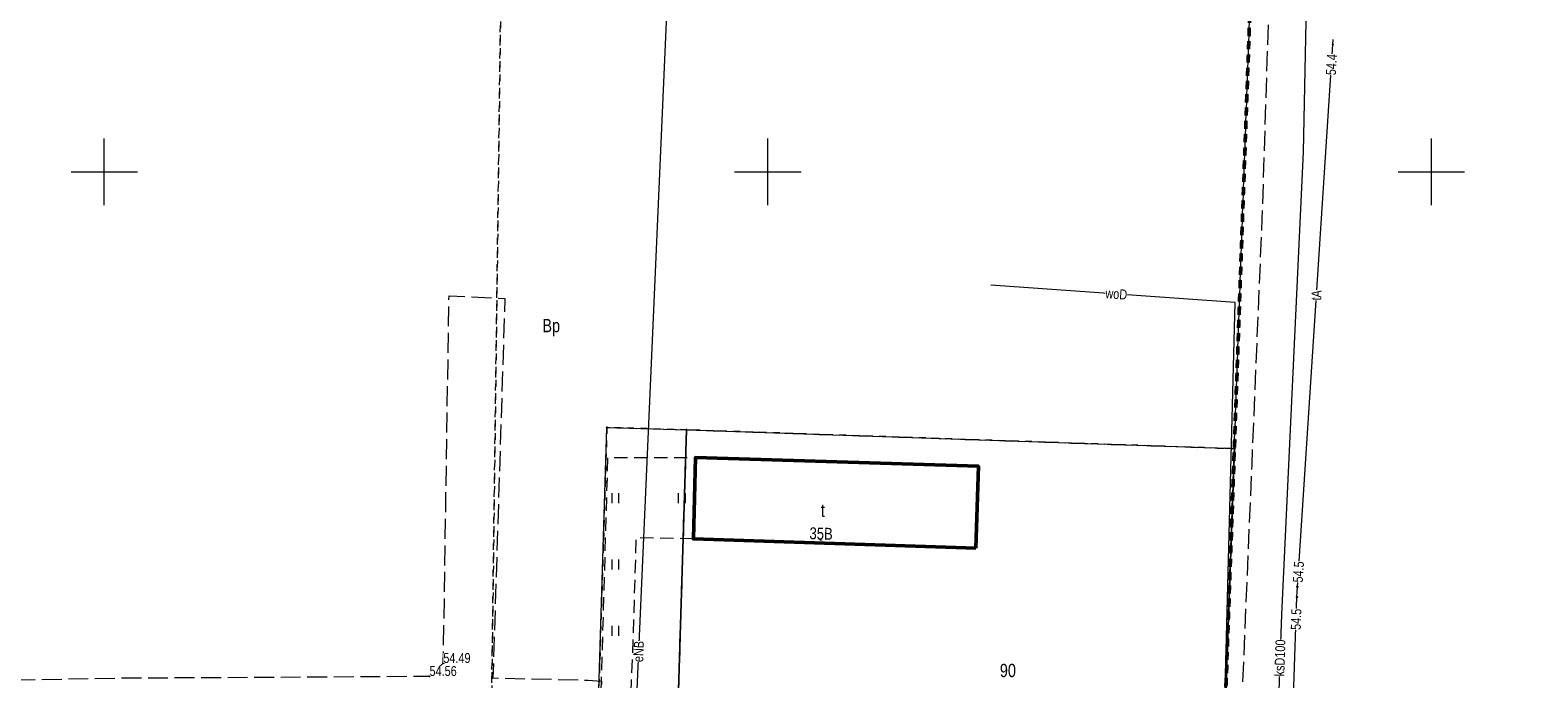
# Model space of a CAD drawing. Header units: metres. Extents: x 5504996 to 5514259, y 5943254 to 5951281.
# Tile 253 of 256: x 5509644 to 5509758, y 5948112 to 5948161. Entities that reach past the tile are written whole.
import ezdxf

# ---------------------------------------------------------------- set-up
doc = ezdxf.new("R2010")
doc.units = ezdxf.units.M
for name, pattern in [('L_0_02', [0]), ('L_0_03', [1, 0.5, -0.5]), ('L_0_04', [1.5, 1, -0.5]), ('L_0_06', [2, 1.5, -0.5])]:
    doc.linetypes.add(name, pattern=pattern)
doc.layers.get('0').update_dxf_attribs({"linetype": 'CONTINUOUS', "lineweight": 18, "true_color": 0x000000})
for name, color, linetype, lineweight, true_color in [('EGB_AdresNieruchomosci', 7, 'CONTINUOUS', 18, 0x000000), ('EGB_Budynek', 7, 'CONTINUOUS', 50, 0x0a0909), ('EGB_DzialkaEwidencyjna', 7, 'L_0_02', 18, 0x000000), ('EGB_KonturUzytkuGruntowego', 7, 'L_0_03', 18, 0x008000), ('EGB_PunktGraniczny', 7, 'CONTINUOUS', 18, 0x0a0909), ('GES_PrzewodElektroenergetyczny', 1, 'CONTINUOUS', 18, 0xff0000), ('GES_PrzewodKanalizacyjny', 7, 'CONTINUOUS', 18, 0x803300), ('GES_PrzewodKanalizacyjny-Projektowany', 7, 'CONTINUOUS', 18, 0x803300), ('GES_PrzewodTelekomunikacyjny', 7, 'CONTINUOUS', 18, 0xff9100), ('GES_PrzewodWodociagowy', 5, 'CONTINUOUS', 18, 0x0000ff), ('GES_Rzedna', 7, 'CONTINUOUS', 18, 0x000000), ('KR_ObiektKarto', 7, 'CONTINUOUS', 18, 0x000000), ('krzyże', 7, 'CONTINUOUS', 18, 0x000000), ('OT_Komunikacja', 7, 'CONTINUOUS', 18, 0x000000), ('OT_Rzedna', 7, 'CONTINUOUS', 18, 0x000000), ('OT_ZagospodarowanieTerenu', 7, 'CONTINUOUS', 18, 0x000000)]:
    doc.layers.add(name, color=color, linetype=linetype, lineweight=lineweight, true_color=true_color)
doc.layers.add('EGB_ObrebEwidencyjny', color=1, linetype='CONTINUOUS', lineweight=18)
doc.styles.get("Standard").update_dxf_attribs({"font": 'simplex.shx'})

# ---------------------------------------------------------------- blocks, each defined once
blk = doc.blocks.new('L_0_02_2')
at = {"color": 0}
blk.add_point((0, 0), dxfattribs=at)
blk = doc.blocks.new('L_0_02_1')
at = {"color": 0}
blk.add_point((0, 0), dxfattribs=at)
blk = doc.blocks.new('OTZT_S')
at = {"color": 0, "linetype": 'Continuous', "lineweight": 18, "flags": 128}
for points in [[(-0.5, -0.75), (-0.5, 0.75)], [(0.5, 0.75), (0.5, -0.75)]]:
    blk.add_lwpolyline(points, dxfattribs=at)
blk = doc.blocks.new('EGB_ADRES')
at = {"linetype": 'Continuous', "lineweight": 13}
blk.add_hatch(color=0, dxfattribs=at).paths.add_polyline_path([(0, -0.09, 1), (0, 0.09, 1)])
at = {"color": 0, "linetype": 'Continuous', "lineweight": 13}
blk.add_circle((0, 0), 0.0906, dxfattribs=at)
blk = doc.blocks.new('EGPG_N')
at = {"linetype": 'Continuous', "lineweight": 13}
blk.add_hatch(color=0, dxfattribs=at).paths.add_polyline_path([(0, -0.1, 1), (0, 0.1, 1)])
at = {"color": 0, "linetype": 'Continuous', "lineweight": 13}
blk.add_circle((0, 0), 0.1, dxfattribs=at)
blk = doc.blocks.new('SUPS01_07')
at = {"linetype": 'Continuous', "lineweight": 13}
blk.add_hatch(color=0, dxfattribs=at).paths.add_polyline_path([(0, -0.09, 1), (0, 0.09, 1)])
at = {"color": 0, "linetype": 'Continuous', "lineweight": 13}
blk.add_circle((0, 0), 0.0906, dxfattribs=at)
blk = doc.blocks.new('OTRS')
at = {"linetype": 'Continuous', "lineweight": 13}
blk.add_hatch(color=0, dxfattribs=at).paths.add_polyline_path([(0, -0.09, 1), (0, 0.09, 1)])
at = {"color": 0, "linetype": 'Continuous', "lineweight": 13}
blk.add_circle((0, 0), 0.0906, dxfattribs=at)

msp = doc.modelspace()

# ---------------------------------------------------------------- linework, layer by layer
at = {"layer": 'EGB_Budynek', "linetype": 'Continuous', "lineweight": 50, "flags": 128}
msp.add_lwpolyline([(5509715.68, 5948121.67), (5509694.39, 5948122.36), (5509694.54, 5948128.49), (5509715.87, 5948127.83)], close=True, dxfattribs=at)
at = {"layer": 'EGB_DzialkaEwidencyjna', "linetype": 'CONTINUOUS', "lineweight": 18}
for p, q in [((5509687.18, 5948108.13), (5509687.88, 5948130.75)), ((5509687.88, 5948130.75), (5509693.87, 5948130.58)), ((5509693.87, 5948130.58), (5509691.42, 5948050.47)), ((5509691.42, 5948050.47), (5509693.87, 5948130.58)), ((5509693.87, 5948130.58), (5509735.15, 5948129.16)), ((5509735.15, 5948129.16), (5509734.37, 5948107.05))]:
    msp.add_line(p, q, dxfattribs=at)
at = {"layer": 'EGB_KonturUzytkuGruntowego', "color": 96, "linetype": 'L_0_03', "lineweight": 18, "true_color": 0x008000, "flags": 128}
for points in [[(5509739.82, 5948259.81), (5509738.4, 5948220.13), (5509737.71, 5948200.86), (5509737.47, 5948194.02), (5509737.37, 5948191.21), (5509735.84, 5948148.67), (5509735.15, 5948129.16), (5509693.87, 5948130.58), (5509687.88, 5948130.75), (5509687.18, 5948108.13), (5509679.16, 5948108.21), (5509679.86, 5948161.7), (5509679.95, 5948168.88), (5509680.86, 5948177.44), (5509689.31, 5948177.59), (5509690.02, 5948200.95), (5509698.22, 5948200.46), (5509698.4, 5948208.96), (5509690.27, 5948208.96), (5509691.11, 5948236.53), (5509740.11, 5948267.66)], [(5509690.27, 5948208.96), (5509690.02, 5948200.95), (5509689.31, 5948177.59), (5509680.86, 5948177.44), (5509679.95, 5948168.88), (5509679.86, 5948161.7), (5509679.16, 5948108.21), (5509687.18, 5948108.13), (5509686.51, 5948085.74), (5509685.44, 5948050.68), (5509657.27, 5948051.56), (5509620.93, 5948052.71), (5509576.68, 5948054.11), (5509564.76, 5948054.47), (5509564.94, 5948066.7), (5509565, 5948072.63), (5509568.37, 5948088.73), (5509565.03, 5948098.56), (5509561.11, 5948138.49), (5509574.04, 5948143.7), (5509595.33, 5948154.28), (5509603.19, 5948159.25), (5509604.92, 5948160.34), (5509658.49, 5948202.69), (5509691.11, 5948236.53)], [(5509765.2, 5948146.67), (5509763.31, 5948105.65), (5509761.39, 5948064.1), (5509749.75, 5948064.49), (5509732.87, 5948065.05), (5509734.37, 5948107.05), (5509735.15, 5948129.16), (5509735.84, 5948148.67), (5509737.37, 5948191.21), (5509767.15, 5948189.04)], [(5508597.61, 5947935.71), (5508597.55, 5947948.08), (5508602.03, 5947948.57), (5508602.08, 5947938.57), (5508604.73, 5947935.22), (5508654.68, 5947930.72), (5508698.68, 5947913.97), (5508722.9, 5947910.73), (5508793.21, 5947901.31), (5508795.94, 5947900.95), (5508803.63, 5947898.73), (5508825.53, 5947892.4), (5508866.02, 5947880.71), (5508876.03, 5947875.03), (5508893.77, 5947864.92), (5508898.52, 5947862.44), (5508925.01, 5947848.54), (5509014.84, 5947797.21), (5509042.07, 5947783.91), (5509084.08, 5947766.9), (5509103.75, 5947760.77), (5509054.51, 5947853.99), (5509038.61, 5947912.51), (5509021.12, 5947991.85), (5509022.24, 5948044.37), (5509025.94, 5948069.25), (5509046.98, 5948067.88), (5509050.67, 5948067.68), (5509073.59, 5948066.93), (5509096.54, 5948066.05), (5509127.04, 5948065.27), (5509132.98, 5948065.08), (5509152.99, 5948064.9), (5509173.03, 5948064.56), (5509193, 5948064.29), (5509198.42, 5948063.71), (5509199.18, 5948063.69), (5509220.64, 5948063.25), (5509225.45, 5948063.15), (5509245.01, 5948062.75), (5509257.97, 5948062.5), (5509294.98, 5948061.8), (5509319.32, 5948060.99), (5509356.99, 5948060.25), (5509421.92, 5948058.97), (5509435.89, 5948058.53), (5509466.74, 5948057.56), (5509490.66, 5948056.81), (5509504.11, 5948056.38), (5509557.63, 5948054.7), (5509564.76, 5948054.47), (5509576.68, 5948054.11), (5509620.93, 5948052.71), (5509657.27, 5948051.56), (5509685.44, 5948050.68), (5509686.51, 5948085.74), (5509687.18, 5948108.13), (5509687.88, 5948130.75), (5509693.87, 5948130.58), (5509691.42, 5948050.47), (5509732.28, 5948049.13), (5509730.85, 5948021.07), (5509696.68, 5948022.39), (5509594.76, 5948026.15), (5509499.66, 5948029.64), (5509499.56, 5947905.29), (5509504.5, 5947899.94), (5509587.6, 5947896.1), (5509585.59, 5947864.33), (5509575.37, 5947864.59), (5509576.64, 5947886.08), (5509498.13, 5947890.31), (5509488.23, 5947890.75), (5509488.48, 5947913.74), (5509489.33, 5947995.12), (5509489.7, 5948030.11), (5509479.3, 5948030.34), (5509467.32, 5948030.6), (5509455.22, 5948030.86), (5509385.84, 5948032.34), (5509377.95, 5948032.51), (5509350.87, 5948033.35), (5509349.2, 5947959.13), (5509337.71, 5947959.76), (5509334.66, 5947888.98), (5509297.54, 5947892), (5509292.75, 5947892.4), (5509255.93, 5947895.18), (5509255.67, 5947887.03), (5509254.71, 5947863.82), (5509252.12, 5947789.29), (5509251.67, 5947776.84), (5509251.54, 5947772.88), (5509250.57, 5947745.43), (5509238.85, 5947743.15), (5509239.95, 5947776.32), (5509240.47, 5947791.94), (5509242.64, 5947857.18), (5509213.31, 5947858.09), (5509181.75, 5947859.21), (5509155.43, 5947860.14), (5509148.09, 5947860.4), (5509148.58, 5947872.41), (5509156.2, 5947872.11), (5509168.78, 5947871.69), (5509209.59, 5947870.27), (5509209.84, 5947882.42), (5509210.41, 5947910.65), (5509217.55, 5947910.12), (5509243.89, 5947908.17), (5509243.99, 5947933.37), (5509244.04, 5947945.4), (5509250.22, 5947945.91), (5509269.02, 5947947.43), (5509311.05, 5947971.5), (5509322.9, 5947982.43), (5509336.22, 5948001.66), (5509336.53, 5948033.79), (5509270.72, 5948035.85), (5509259.72, 5948036.18), (5509245.23, 5948036.63), (5509142.07, 5948038.95), (5509087.26, 5948041.33), (5509083.23, 5948041.5), (5509032.28, 5948043.7), (5509031.65, 5948022.04), (5509030.76, 5947991.55), (5509032.54, 5947991.59), (5509038.33, 5947964.49), (5509049.46, 5947912.36), (5509075.97, 5947836.54), (5509081.53, 5947820.99), (5509109.59, 5947773.36), (5509138.95, 5947723.71), (5509132.11, 5947722.74), (5509126.18, 5947721.9), (5509120.95, 5947731.74), (5509108.73, 5947755.83), (5509105.61, 5947756.69), (5509100.47, 5947758.09), (5509081.88, 5947763.18), (5509040.48, 5947779.48), (5509013.58, 5947792.7), (5508975.08, 5947814.8), (5508923.74, 5947844.25), (5508885.92, 5947864.82), (5508863.7, 5947877.03), (5508833.74, 5947885.83), (5508795.87, 5947896.95), (5508793.76, 5947897.24), (5508724.56, 5947906.47), (5508697.07, 5947910.13), (5508654.28, 5947926.6), (5508597.44, 5947931.57)], [(5509734.37, 5948107.05), (5509732.87, 5948065.05), (5509732.28, 5948049.13), (5509691.42, 5948050.47), (5509693.87, 5948130.58), (5509735.15, 5948129.16)]]:
    msp.add_lwpolyline(points, close=True, dxfattribs=at)
at = {"layer": 'EGB_ObrebEwidencyjny', "linetype": 'L_0_03', "lineweight": 50, "flags": 128}
for points in [[(5510651.92, 5947888.67), (5510641.81, 5947869.27), (5510603.43, 5947887.25), (5510561.33, 5947903.94), (5510537.05, 5947912.21), (5510525.69, 5947916.08), (5510491.32, 5947924.47), (5510442.65, 5947936.34), (5510426.97, 5947939.54), (5510331.39, 5947959.06), (5510260, 5947973.64), (5510244.78, 5947966.52), (5510231.77, 5947969.1), (5510207.71, 5947984.17), (5510143.49, 5947996.95), (5510139.54, 5947997.74), (5510055.63, 5948014.44), (5510028.32, 5948016.99), (5510006.39, 5948019.04), (5510004.09, 5948019.26), (5509903.1, 5948019.93), (5509895.53, 5948019.98), (5509730.85, 5948021.07), (5509732.28, 5948049.13), (5509732.87, 5948065.05), (5509734.37, 5948107.05), (5509735.15, 5948129.16), (5509735.84, 5948148.67), (5509737.37, 5948191.21), (5509737.47, 5948194.02), (5509737.71, 5948200.86), (5509738.4, 5948220.13), (5509739.82, 5948259.81), (5509740.11, 5948267.66), (5509742.18, 5948325.76), (5509731.61, 5948340.58), (5509729.28, 5948343.84), (5509726.43, 5948347.85), (5509650.27, 5948454.66), (5509648.08, 5948458.49), (5509647.88, 5948458.81), (5509647.04, 5948460.29), (5509601.5, 5948539.94), (5509601.01, 5948540.79), (5509586.45, 5948566.25), (5509583.63, 5948570.87), (5509595.11, 5948580.59), (5509600.19, 5948586.01), (5509635.42, 5948623.61), (5509624.36, 5948696.98), (5509620.65, 5948721.56), (5509619.6, 5948728.48), (5509612.25, 5948777.22), (5509594.31, 5948896.1), (5509588.57, 5948899.17), (5509527.92, 5948931.61), (5509508, 5948942.26), (5509451.38, 5948972.54), (5509406.52, 5948996.52), (5509399.76, 5948998.07), (5509384.04, 5949001.67), (5509241.99, 5949034.2), (5509095.44, 5949067.75), (5509047.81, 5949075.33), (5508903.73, 5949040.81), (5508896.37, 5949039.05), (5508873.79, 5949036.52), (5508746.2, 5949022.23), (5508728.81, 5949020.28), (5508693.43, 5949028.12), (5508659.63, 5949035.6), (5508625.88, 5949043.07), (5508613.23, 5949046.18), (5508476.66, 5949076.13), (5508469.17, 5949079.73), (5508473.95, 5949116.83), (5508475.17, 5949125.69), (5508480.46, 5949165.27), (5508488.26, 5949226.06), (5508496.81, 5949297.04), (5508501.18, 5949366.21), (5508507.77, 5949441.09), (5508508.2, 5949446.02), (5508513.91, 5949498.59), (5508515.62, 5949513.53), (5508538.65, 5949537.35), (5508531.01, 5949566.96), (5508545.31, 5949569.73), (5508532.43, 5949599.87), (5508565.57, 5949692.72), (5508578.42, 5949687), (5508583.15, 5949691.85), (5508578.88, 5949709.07), (5508605.28, 5949772.26), (5508638.76, 5949824.74), (5508652.3, 5949841.04), (5508677.55, 5949871.41), (5508707.43, 5949901.02), (5508707.77, 5949906.8), (5508740.53, 5949931.7), (5508756.65, 5949946.4), (5508760.09, 5949949.55), (5508798.4, 5949984.51), (5508869.09, 5950049.78), (5508919.61, 5950095.1), (5509016.88, 5950061.5), (5509080.34, 5950031.54), (5509146.97, 5949989.76), (5509260.59, 5949894.81), (5509417.93, 5949762.54), (5509496.11, 5949681.75), (5509632.57, 5949538.13), (5509769.34, 5949385.07), (5509837.56, 5949312.5), (5509882, 5949274.76), (5509986.81, 5949215.52), (5510029.04, 5949194.08), (5510041.58, 5949190.7), (5510047.96, 5949187.95), (5510059.43, 5949184.31), (5510031.05, 5949067.71), (5510030.01, 5949006.21), (5510030.92, 5949000.28), (5510032.97, 5948987.83), (5510044.46, 5948921.94), (5510045.73, 5948916.11), (5510060.8, 5948853.33), (5510120.4, 5948606.81), (5510455.09, 5948743.13), (5510458.8, 5948727.31), (5510470.65, 5948676.77), (5510482.5, 5948626.24), (5510484.33, 5948618.45), (5510491.23, 5948589.03), (5510497.71, 5948561.38), (5510504.24, 5948533.53), (5510510.82, 5948505.47), (5510517.45, 5948477.19), (5510524.13, 5948448.72), (5510532.14, 5948414.58), (5510538.16, 5948388.91), (5510544.17, 5948363.26), (5510550.17, 5948337.67), (5510557.27, 5948307.42), (5510564.28, 5948277.51), (5510568.44, 5948259.77), (5510569.58, 5948254.91), (5510571.3, 5948247.58), (5510578.33, 5948217.62), (5510585.36, 5948187.65), (5510592.39, 5948157.66), (5510599.71, 5948126.49), (5510601.99, 5948116.75), (5510668.52, 5948126.66), (5510672.61, 5948127.26), (5510690.51, 5948129.93)], [(5509740.11, 5948267.66), (5509739.82, 5948259.81), (5509738.4, 5948220.13), (5509737.71, 5948200.86), (5509737.47, 5948194.02), (5509737.37, 5948191.21), (5509735.84, 5948148.67), (5509735.15, 5948129.16), (5509734.37, 5948107.05), (5509732.87, 5948065.05), (5509732.28, 5948049.13), (5509730.85, 5948021.07), (5509696.68, 5948022.39), (5509695.09, 5947964.38), (5509694.7, 5947950.21), (5509692.34, 5947863.96), (5509590.97, 5947864.3), (5509585.59, 5947864.33), (5509575.37, 5947864.59), (5509571.35, 5947807.56), (5509466.39, 5947787.67), (5509398.1, 5947774.41), (5509328.99, 5947760.54), (5509279.77, 5947751.07), (5509256.78, 5947746.64), (5509250.57, 5947745.43), (5509238.85, 5947743.15), (5509174.28, 5947730.59), (5509138.95, 5947723.71), (5509132.11, 5947722.74), (5509126.18, 5947721.9), (5509129.04, 5947715.63), (5509171.45, 5947626.03), (5509184.3, 5947598.89), (5509189.03, 5947589.01), (5509194.33, 5947577.93), (5509199.71, 5947564.91), (5509207.89, 5947543.83), (5509214.27, 5947528.87), (5509216.41, 5947523.68), (5509224.29, 5947504.57), (5509225.67, 5947500.81), (5509239.96, 5947465.69), (5509246.69, 5947445.69), (5509252, 5947429.94), (5509258.74, 5947409.92), (5509267.28, 5947385), (5509270.09, 5947375.57), (5509272.95, 5947346.16), (5509271.53, 5947285.23), (5509272.33, 5947244.4), (5509272.33, 5947225.16), (5509273.93, 5947219.27), (5509278.7, 5947201.64), (5509286.07, 5947174.39), (5509292.67, 5947156.72), (5509300.9, 5947129.34), (5509321.17, 5947096.47), (5509269.42, 5947104.09), (5509228.79, 5947111.46), (5509123.07, 5947133.09), (5509070.44, 5947143.62), (5509030.06, 5947148.81), (5509003.47, 5947152.22), (5508946.22, 5947157.63), (5508844.95, 5947165.41), (5508837.57, 5947165.9), (5508842.58, 5947134.8), (5508844.56, 5947126.42), (5508859.24, 5947067.35), (5508860.66, 5947062.24), (5508799, 5947055.89), (5508817.05, 5947002.48), (5508831.85, 5946958.78), (5508836.18, 5946946.05), (5508818.06, 5946939.94), (5508743.73, 5946913.78), (5508728.84, 5946957.12), (5508720.43, 5946981.6), (5508710.02, 5947011.91), (5508705.1, 5947026.22), (5508692.78, 5947062.09), (5508691.93, 5947064.58), (5508681.73, 5947094.28), (5508677.82, 5947105.64), (5508673.01, 5947119.64), (5508668.3, 5947133.37), (5508658.39, 5947162.2), (5508648.95, 5947189.69), (5508636.75, 5947225.2), (5508630.45, 5947243.53), (5508625.19, 5947246.57), (5508632.54, 5947262.08), (5508641.76, 5947281.57), (5508644.34, 5947285.02), (5508657.86, 5947303.15), (5508659.99, 5947305.99), (5508667.19, 5947315.1), (5508675.67, 5947325.81), (5508679.6, 5947330.83), (5508681.28, 5947332.96), (5508679.67, 5947337.7), (5508641.14, 5947457.49), (5508627.92, 5947520.39), (5508623.98, 5947539.69), (5508615.82, 5947573.34), (5508613.66, 5947582.23), (5508612.23, 5947588.06), (5508608.14, 5947605.58), (5508603.91, 5947623.07), (5508599.75, 5947640.78), (5508595.85, 5947656.77), (5508591.93, 5947672.74), (5508589.55, 5947682.43), (5508586.2, 5947695.95), (5508582.76, 5947710.17), (5508577.08, 5947733.43), (5508576.07, 5947737.33), (5508572.53, 5947753.4), (5508568.61, 5947769), (5508565.22, 5947781.07), (5508562.03, 5947793.68), (5508561.78, 5947794.64), (5508556.47, 5947815.54), (5508554.49, 5947823.33), (5508552.2, 5947830.99), (5508545.79, 5947852.52), (5508541.84, 5947864.91), (5508537.53, 5947878.33), (5508532.8, 5947895.12), (5508546.92, 5947899.68), (5508568.04, 5947901.21), (5508581.36, 5947901.31), (5508585.31, 5947901.08), (5508596, 5947905), (5508596.73, 5947918.67), (5508597.44, 5947931.57), (5508597.61, 5947935.71), (5508597.55, 5947948.08), (5508597.45, 5947966.09), (5508597.34, 5947983.85), (5508595.44, 5947998.23), (5508593.11, 5948016), (5508609.79, 5948015.35), (5508620.52, 5948014.93), (5508654.28, 5948013.61), (5508655.07, 5948030.59), (5508655.8, 5948046.14), (5508655.96, 5948049.52), (5508658.5, 5948049.62), (5508683.47, 5948052.26), (5508701.94, 5948047.77), (5508720.46, 5948043.27), (5508738.88, 5948038.8), (5508756.89, 5948034.42), (5508778.92, 5948029.06), (5508779.63, 5948033.43), (5508806.62, 5948026.93), (5508818.38, 5948024.11), (5508840.21, 5948018.26), (5508845.86, 5948016.44), (5508857.26, 5948012.77), (5508874.37, 5948007.17), (5508892.9, 5948000.68), (5508904.07, 5947996.76), (5508920.87, 5947990.17), (5508928.43, 5948020.24), (5508931.8, 5948019.3), (5508941.96, 5948057.12), (5508957.84, 5948053.2), (5508960.07, 5948052.86), (5508976.54, 5948050.26), (5508998.51, 5948046.82), (5509013.31, 5948045.29), (5509022.24, 5948044.37), (5509025.94, 5948069.25), (5509046.98, 5948067.88), (5509050.67, 5948067.68), (5509073.59, 5948066.93), (5509096.54, 5948066.05), (5509127.04, 5948065.27), (5509132.98, 5948065.08), (5509152.99, 5948064.9), (5509173.03, 5948064.56), (5509193, 5948064.29), (5509198.42, 5948063.71), (5509199.18, 5948063.69), (5509220.64, 5948063.25), (5509225.45, 5948063.15), (5509245.01, 5948062.75), (5509257.97, 5948062.5), (5509294.98, 5948061.8), (5509319.32, 5948060.99), (5509356.99, 5948060.25), (5509421.92, 5948058.97), (5509429.77, 5948119), (5509400.59, 5948125.15), (5509366.15, 5948133.42), (5509338.99, 5948139.95), (5509327.65, 5948144.3), (5509318.03, 5948148.78), (5509304.37, 5948155.15), (5509301.54, 5948156.46), (5509265.11, 5948173.77), (5509261.05, 5948175.69), (5509251.63, 5948180.82), (5509249.78, 5948181.55), (5509212.51, 5948199.08), (5509200.36, 5948204.96), (5509187.38, 5948211.25), (5509151.09, 5948229.9), (5509152.78, 5948233.44), (5509149.83, 5948234.69), (5509145.75, 5948236.78), (5509083.7, 5948263.93), (5509046.83, 5948282.24), (5509006.98, 5948304.79), (5508975.46, 5948321.94), (5508972.75, 5948323.24), (5508969.43, 5948324.79), (5508937.57, 5948340.59), (5508932.64, 5948343.99), (5508901.35, 5948360.34), (5508836.85, 5948391.41), (5508801.58, 5948412.48), (5508800.8, 5948412.86), (5508796.48, 5948414.98), (5508754.69, 5948435.47), (5508733, 5948445.03), (5508672.52, 5948471.69), (5508669.44, 5948472.59), (5508598.39, 5948510.74), (5508596.53, 5948511.25), (5508581.69, 5948514.44), (5508543, 5948523.86), (5508503.04, 5948524.19), (5508500.66, 5948524.28), (5508477.53, 5948527.73), (5508439.37, 5948522.51), (5508437.74, 5948542.67), (5508412.96, 5948575.79), (5508408.67, 5948588.99), (5508387.65, 5948610.2), (5508394.18, 5948631.08), (5508397.4, 5948641.39), (5508401.49, 5948659.24), (5508402.12, 5948666.69), (5508402.35, 5948689.91), (5508397.96, 5948691.61), (5508411.13, 5948731.07), (5508416.59, 5948746.21), (5508420.53, 5948772.08), (5508421.08, 5948782.33), (5508422.61, 5948810.62), (5508422.86, 5948814.65), (5508425.82, 5948841.29), (5508428.51, 5948865.32), (5508428.96, 5948869.28), (5508433.09, 5948905.77), (5508435.26, 5948924.92), (5508437.51, 5948948.87), (5508441.07, 5948986.77), (5508442.49, 5949000.83), (5508445.07, 5949027.18), (5508446.9, 5949040.17), (5508444.63, 5949051.23), (5508443.51, 5949058.14), (5508442.77, 5949062.63), (5508442.67, 5949070.15), (5508469.17, 5949079.73), (5508476.66, 5949076.13), (5508613.23, 5949046.18), (5508625.88, 5949043.07), (5508659.63, 5949035.6), (5508693.43, 5949028.12), (5508728.81, 5949020.28), (5508746.2, 5949022.23), (5508873.79, 5949036.52), (5508896.37, 5949039.05), (5508903.73, 5949040.81), (5509047.81, 5949075.33), (5509095.44, 5949067.75), (5509241.99, 5949034.2), (5509384.04, 5949001.67), (5509399.76, 5948998.07), (5509406.52, 5948996.52), (5509451.38, 5948972.54), (5509508, 5948942.26), (5509527.92, 5948931.61), (5509588.57, 5948899.17), (5509594.31, 5948896.1), (5509612.25, 5948777.22), (5509619.6, 5948728.48), (5509620.65, 5948721.56), (5509624.36, 5948696.98), (5509635.42, 5948623.61), (5509600.19, 5948586.01), (5509595.11, 5948580.59), (5509583.63, 5948570.87), (5509586.45, 5948566.25), (5509601.01, 5948540.79), (5509601.5, 5948539.94), (5509647.04, 5948460.29), (5509647.88, 5948458.81), (5509648.08, 5948458.49), (5509650.27, 5948454.66), (5509726.43, 5948347.85), (5509729.28, 5948343.84), (5509731.61, 5948340.58), (5509742.18, 5948325.76)]]:
    msp.add_lwpolyline(points, close=True, dxfattribs=at)
at = {"layer": 'EGB_PunktGraniczny'}
for p in [(5509687.88, 5948130.75), (5509693.87, 5948130.58), (5509735.15, 5948129.16)]:
    msp.add_point(p, dxfattribs=at)
at = {"layer": 'GES_PrzewodElektroenergetyczny', "color": 1, "linetype": 'Continuous', "lineweight": 18, "true_color": 0xff0000, "flags": 128}
msp.add_lwpolyline([(5509695.35, 5948203.52), (5509695.44, 5948203.21), (5509693.74, 5948193.33), (5509689.96, 5948107.04), (5509689.34, 5948096.22), (5509687.85, 5948050.15)], dxfattribs=at)
at = {"layer": 'GES_PrzewodKanalizacyjny', "color": 36, "linetype": 'Continuous', "lineweight": 18, "true_color": 0x803300, "flags": 128}
msp.add_lwpolyline([(5509742.51, 5948258.31), (5509740.33, 5948151.5), (5509738.7, 5948116.66), (5509738.36, 5948106.61), (5509736.87, 5948078.29), (5509736.71, 5948069.75), (5509736.69, 5948069.12), (5509736.72, 5948068.31), (5509736.82, 5948058.99), (5509736.97, 5948029), (5509737, 5948028.42), (5509736.82, 5948023.44), (5509730.99, 5948023.88)], dxfattribs=at)
at = {"layer": 'GES_PrzewodKanalizacyjny-Projektowany', "color": 36, "linetype": 'L_0_06', "lineweight": 18, "true_color": 0x803300, "flags": 128}
msp.add_lwpolyline([(5508990.98, 5948042.58), (5508997.85, 5948047.83), (5509017.68, 5948046.64), (5509033.42, 5948045.81), (5509050.84, 5948045.39), (5509058.06, 5948044.3), (5509084.94, 5948043.37), (5509099.02, 5948043.14), (5509112.6, 5948042.86), (5509126.18, 5948042.59), (5509146.73, 5948042.35), (5509161.97, 5948041.71), (5509174.08, 5948041.28), (5509197.48, 5948040.55), (5509204.71, 5948042.39), (5509213.62, 5948042.39), (5509239.04, 5948041.16), (5509278.96, 5948040.86), (5509294.44, 5948040.1), (5509314.65, 5948039.32), (5509334.8, 5948038.1), (5509353.24, 5948037.6), (5509373.59, 5948035.35), (5509389.75, 5948035.55), (5509499.28, 5948031.94), (5509505.28, 5948031.81), (5509532.04, 5948031.21), (5509569.57, 5948030.14), (5509607.1, 5948029.07), (5509635.15, 5948026.75), (5509663.19, 5948024.43), (5509695.17, 5948023.25), (5509697, 5948025.91), (5509712.04, 5948025.63), (5509731.75, 5948024.16), (5509734.66, 5948024.04), (5509736.32, 5948065.78), (5509734.44, 5948069.21), (5509735.19, 5948094.98), (5509735.7, 5948109.4), (5509736.48, 5948127.94), (5509737.25, 5948146.48), (5509737.96, 5948168.49), (5509738.88, 5948195.8), (5509747, 5948209.06), (5509747.68, 5948235.54), (5509748.37, 5948262.03), (5509733.81, 5948274.17)], dxfattribs=at)
at = {"layer": 'GES_PrzewodTelekomunikacyjny', "color": 30, "linetype": 'Continuous', "lineweight": 18, "true_color": 0xff9100, "flags": 128}
msp.add_lwpolyline([(5509737.88, 5948047.69), (5509737.89, 5948048.07), (5509738.5, 5948077.62), (5509739.87, 5948117.98), (5509739.88, 5948118.38), (5509739.9, 5948118.76), (5509742.57, 5948159.59), (5509742.59, 5948159.96)], dxfattribs=at)
at = {"layer": 'GES_PrzewodWodociagowy', "color": 5, "linetype": 'Continuous', "lineweight": 18, "true_color": 0x0000ff, "flags": 128}
msp.add_lwpolyline([(5509734.04, 5948049.35), (5509733.43, 5948070.52), (5509733.85, 5948087.83), (5509735.22, 5948140.16), (5509716.79, 5948141.47)], dxfattribs=at)
at = {"layer": 'krzyże', "linetype": 'Continuous', "lineweight": 18, "flags": 128}
for points in [[(5509650, 5948147.5), (5509650, 5948152.5)], [(5509700, 5948147.5), (5509700, 5948152.5)], [(5509750, 5948147.5), (5509750, 5948152.5)], [(5509647.5, 5948150), (5509652.5, 5948150)], [(5509697.5, 5948150), (5509702.5, 5948150)], [(5509747.5, 5948150), (5509752.5, 5948150)]]:
    msp.add_lwpolyline(points, dxfattribs=at)
at = {"layer": 'OT_Komunikacja', "color": 18, "linetype": 'L_0_06', "lineweight": 18, "true_color": 0x000000, "flags": 128}
msp.add_lwpolyline([(5509619.61, 5948108.98), (5509619.78, 5948111.45), (5509634.18, 5948111.65), (5509640.19, 5948111.68), (5509651.35, 5948111.89), (5509674.51, 5948112.03), (5509675.55, 5948113.01), (5509675.98, 5948140.67), (5509680.18, 5948140.46), (5509679.29, 5948111.89), (5509686.43, 5948111.73), (5509687.47, 5948111.66), (5509686.43, 5948081.79), (5509685.7, 5948058.83), (5509685.45, 5948051.03), (5509676.02, 5948052.55), (5509636.56, 5948053.76), (5509635.01, 5948052.6), (5509629.6, 5948052.75), (5509629.97, 5948098.69), (5509618.82, 5948099.16), (5509619.29, 5948104.11)], close=True, dxfattribs=at)
at = {"layer": 'OT_ZagospodarowanieTerenu', "color": 18, "linetype": 'L_0_04', "lineweight": 18, "true_color": 0x000000, "flags": 128}
msp.add_lwpolyline([(5509694.39, 5948122.36), (5509690.07, 5948122.46), (5509689.84, 5948115.03), (5509689.31, 5948101.36), (5509688.77, 5948090.11), (5509688.57, 5948080.2), (5509687.84, 5948058.78), (5509687.6, 5948050.96), (5509685.45, 5948051.03), (5509685.7, 5948058.83), (5509686.43, 5948081.79), (5509687.47, 5948111.66), (5509687.95, 5948128.49), (5509694.54, 5948128.49)], close=True, dxfattribs=at)

# ---------------------------------------------------------------- block references
at = {"layer": 'EGB_AdresNieruchomosci', "linetype": 'Continuous', "xscale": 0.5, "yscale": 0.5, "zscale": 0.5}
msp.add_blockref('EGB_ADRES', (5509704, 5948122.3), dxfattribs=at)
at = {"layer": 'EGB_DzialkaEwidencyjna', "color": 18, "linetype": 'Continuous', "true_color": 0x000000, "xscale": 0.5, "yscale": 0.5, "zscale": 0.5}
for name, p, rotation in [('L_0_02_2', (5509687.88, 5948130.75), 268.23), ('L_0_02_1', (5509687.88, 5948130.75), 358.37), ('L_0_02_2', (5509693.87, 5948130.58), 178.37), ('L_0_02_1', (5509693.87, 5948130.58), 268.25), ('L_0_02_1', (5509693.87, 5948130.58), 358.03), ('L_0_02_2', (5509693.87, 5948130.58), 268.25), ('L_0_02_2', (5509735.15, 5948129.16), 178.03), ('L_0_02_1', (5509735.15, 5948129.16), 267.98)]:
    msp.add_blockref(name, p, dxfattribs=dict(at, rotation=rotation))
at = {"layer": 'EGB_PunktGraniczny', "linetype": 'Continuous', "xscale": 0.5, "yscale": 0.5, "zscale": 0.5}
for p in [(5509687.88, 5948130.75), (5509693.87, 5948130.58), (5509735.15, 5948129.16)]:
    msp.add_blockref('EGPG_N', p, dxfattribs=at)
at = {"layer": 'GES_Rzedna', "color": 30, "linetype": 'Continuous', "true_color": 0xff9100, "xscale": 0.5, "yscale": 0.5, "zscale": 0.5, "rotation": 360}
for p in [(5509742.57, 5948159.59, 54.4), (5509739.9, 5948118.76, 54.5), (5509739.87, 5948117.98, 54.5)]:
    msp.add_blockref('SUPS01_07', p, dxfattribs=at)
at = {"layer": 'KR_ObiektKarto', "linetype": 'Continuous', "xscale": 0.5, "yscale": 0.5, "zscale": 0.5}
for p in [(5509688.51, 5948125.43), (5509688.51, 5948125.43), (5509693.51, 5948125.43), (5509693.51, 5948125.43), (5509688.51, 5948120.43), (5509688.51, 5948120.43), (5509688.51, 5948115.43), (5509688.51, 5948115.43)]:
    msp.add_blockref('OTZT_S', p, dxfattribs=at)
at = {"layer": 'OT_Rzedna', "linetype": 'Continuous', "xscale": 0.5, "yscale": 0.5, "zscale": 0.5}
for p in [(5509675.55, 5948113.01, 54.49), (5509674.51, 5948112.03, 54.56)]:
    msp.add_blockref('OTRS', p, dxfattribs=at)

# ---------------------------------------------------------------- next in the draw order: texts
at = {"layer": 'EGB_AdresNieruchomosci', "color": 18, "true_color": 0x000000, "insert": (5509704, 5948122.3), "char_height": 0.9, "attachment_point": 8, "rotation": 358.1, "line_spacing_factor": 0.9, "bg_fill": 3, "box_fill_scale": 1, "bg_fill_color": 0, "bg_fill_transparency": 0}
msp.add_mtext('\\W0.7818x;\\fArial|b0|i0;35B', dxfattribs=at)
at = {"layer": 'EGB_Budynek', "color": 18, "true_color": 0x000000, "insert": (5509703.99, 5948124), "char_height": 1, "attachment_point": 7, "line_spacing_factor": 0.9, "bg_fill": 3, "box_fill_scale": 1, "bg_fill_color": 0, "bg_fill_transparency": 0}
msp.add_mtext('\\W0.7818x;\\fArial|b0|i0;t', dxfattribs=at)
at = {"layer": 'EGB_DzialkaEwidencyjna', "color": 18, "true_color": 0x000000, "insert": (5509717.48, 5948111.94), "char_height": 1, "attachment_point": 7, "line_spacing_factor": 0.9, "bg_fill": 3, "box_fill_scale": 1, "bg_fill_color": 0, "bg_fill_transparency": 0}
msp.add_mtext('\\W0.7818x;\\fArial|b0|i0;90', dxfattribs=at)
at = {"layer": 'EGB_KonturUzytkuGruntowego', "color": 96, "true_color": 0x008000, "insert": (5509683.01, 5948137.62), "char_height": 1, "attachment_point": 7, "line_spacing_factor": 0.9, "bg_fill": 3, "box_fill_scale": 1, "bg_fill_color": 0, "bg_fill_transparency": 0}
msp.add_mtext('\\W0.7818x;\\fArial|b0|i0;Bp', dxfattribs=at)
at = {"layer": 'GES_PrzewodElektroenergetyczny', "color": 1, "true_color": 0xff0000, "insert": (5509690.23, 5948113.09), "char_height": 0.75, "attachment_point": 4, "rotation": 87.5, "line_spacing_factor": 0.9, "bg_fill": 3, "box_fill_scale": 1, "bg_fill_color": 0, "bg_fill_transparency": 0}
msp.add_mtext('\\W0.7818x;\\fArial|b0|i0;eNB', dxfattribs=at)
at = {"layer": 'GES_PrzewodKanalizacyjny', "color": 36, "true_color": 0x803300, "insert": (5509738.54, 5948112.01), "char_height": 0.75, "attachment_point": 4, "rotation": 88.1, "line_spacing_factor": 0.9, "bg_fill": 3, "box_fill_scale": 1, "bg_fill_color": 0, "bg_fill_transparency": 0}
msp.add_mtext('\\W0.7818x;\\fArial|b0|i0;ksD100', dxfattribs=at)
at = {"layer": 'GES_PrzewodTelekomunikacyjny', "color": 30, "true_color": 0xff9100, "insert": (5509741.31, 5948140.32), "char_height": 0.75, "attachment_point": 4, "rotation": 86.3, "line_spacing_factor": 0.9, "bg_fill": 3, "box_fill_scale": 1, "bg_fill_color": 0, "bg_fill_transparency": 0}
msp.add_mtext('\\W0.7818x;\\fArial|b0|i0;tA', dxfattribs=at)
at = {"layer": 'GES_PrzewodWodociagowy', "color": 5, "true_color": 0x0000ff, "insert": (5509725.44, 5948140.86), "char_height": 0.75, "attachment_point": 4, "rotation": 355.9, "line_spacing_factor": 0.9, "bg_fill": 3, "box_fill_scale": 1, "bg_fill_color": 0, "bg_fill_transparency": 0}
msp.add_mtext('\\W0.7818x;\\fArial|b0|i0;woD', dxfattribs=at)
at = {"layer": 'GES_Rzedna', "color": 30, "true_color": 0xff9100, "char_height": 0.75, "attachment_point": 4, "rotation": 86.3, "line_spacing_factor": 0.9, "bg_fill": 3, "box_fill_scale": 1, "bg_fill_color": 0, "bg_fill_transparency": 0}
for s, insert in [('\\W0.7818x;\\fArial|b0|i0;54.4', (5509742.42, 5948157.28)), ('\\W0.7818x;\\fArial|b0|i0;54.5', (5509739.93, 5948119.08))]:
    msp.add_mtext(s, dxfattribs=dict(at, insert=insert))
at = {"layer": 'OT_Rzedna', "color": 18, "true_color": 0x000000, "insert": (5509674.51, 5948112.03), "char_height": 0.75, "attachment_point": 7, "line_spacing_factor": 0.9, "bg_fill": 3, "box_fill_scale": 1, "bg_fill_color": 0, "bg_fill_transparency": 0}
msp.add_mtext('\\W0.7818x;\\fArial|b0|i0;54.56', dxfattribs=at)

# ---------------------------------------------------------------- next in the draw order: texts
at = {"layer": 'GES_Rzedna', "color": 30, "true_color": 0xff9100, "insert": (5509739.78, 5948115.51), "char_height": 0.75, "attachment_point": 4, "rotation": 88.1, "line_spacing_factor": 0.9, "bg_fill": 3, "box_fill_scale": 1, "bg_fill_color": 0, "bg_fill_transparency": 0}
msp.add_mtext('\\W0.7818x;\\fArial|b0|i0;54.5', dxfattribs=at)
at = {"layer": 'OT_Rzedna', "color": 18, "true_color": 0x000000, "insert": (5509675.55, 5948113.01), "char_height": 0.75, "attachment_point": 7, "line_spacing_factor": 0.9, "bg_fill": 3, "box_fill_scale": 1, "bg_fill_color": 0, "bg_fill_transparency": 0}
msp.add_mtext('\\W0.7818x;\\fArial|b0|i0;54.49', dxfattribs=at)

doc.saveas('drawing.dxf')
